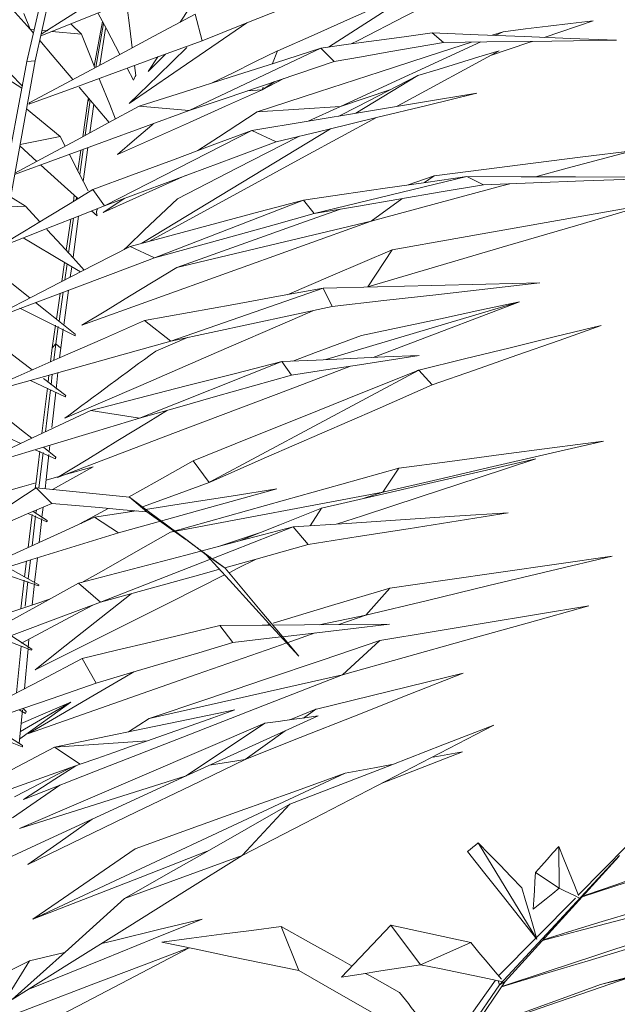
# Model space of a CAD drawing. Header units: millimetres. Extents: x -18075 to 21287, y -2450 to 10088.
# Tile 16 of 47: x -4477 to -4287, y 5200 to 5512. Entities that reach past the tile are written whole.
import ezdxf

# ---------------------------------------------------------------- set-up
doc = ezdxf.new("R2010")
doc.units = ezdxf.units.MM
doc.layers.add('G-IMPT', color=8, linetype='Continuous', lineweight=18)
doc.layers.add('I-FURN', color=30, linetype='Continuous', lineweight=18)

# ---------------------------------------------------------------- blocks, each defined once
blk = doc.blocks.new('Furniture_Interior-Artwork-Decoration_Gotessons_Areca-Palm  - Default-470364-East')
at = {"layer": 'G-IMPT', "flags": 128}
blk.add_lwpolyline([(-4425.83, 5349.01), (-4425.72, 5348.92), (-4425.6, 5348.84), (-4425.48, 5348.75), (-4425.36, 5348.66), (-4425.25, 5348.57), (-4425.13, 5348.48), (-4425.01, 5348.4), (-4424.9, 5348.31), (-4424.78, 5348.22), (-4424.66, 5348.13), (-4424.54, 5348.05), (-4424.43, 5347.96), (-4424.31, 5347.87), (-4424.19, 5347.79), (-4424.08, 5347.7), (-4423.96, 5347.61), (-4423.84, 5347.52), (-4423.72, 5347.44), (-4423.61, 5347.35), (-4423.49, 5347.26), (-4423.37, 5347.17), (-4423.25, 5347.09), (-4423.14, 5347), (-4423.02, 5346.91), (-4422.9, 5346.82), (-4422.78, 5346.74), (-4422.67, 5346.65), (-4422.55, 5346.56), (-4422.43, 5346.48), (-4422.31, 5346.39), (-4422.2, 5346.3), (-4422.08, 5346.21), (-4421.96, 5346.13), (-4421.84, 5346.04), (-4421.72, 5345.95), (-4421.61, 5345.87), (-4421.49, 5345.78), (-4421.37, 5345.69), (-4421.25, 5345.61), (-4421.14, 5345.52), (-4421.02, 5345.43), (-4420.9, 5345.35), (-4420.78, 5345.26), (-4420.66, 5345.17), (-4420.55, 5345.08), (-4420.43, 5345), (-4420.31, 5344.91), (-4420.19, 5344.82), (-4420.07, 5344.74), (-4419.96, 5344.65), (-4419.84, 5344.56), (-4419.72, 5344.48), (-4419.6, 5344.39), (-4419.48, 5344.3), (-4419.36, 5344.22), (-4419.25, 5344.13), (-4419.13, 5344.04), (-4419.01, 5343.96), (-4418.89, 5343.87), (-4418.77, 5343.78), (-4418.65, 5343.7), (-4418.54, 5343.61), (-4418.42, 5343.52), (-4418.3, 5343.44), (-4418.18, 5343.35), (-4418.06, 5343.27), (-4417.94, 5343.18), (-4417.82, 5343.09), (-4417.71, 5343.01), (-4417.59, 5342.92), (-4417.47, 5342.83), (-4417.35, 5342.75), (-4417.23, 5342.66), (-4417.11, 5342.57), (-4416.99, 5342.49), (-4416.88, 5342.4), (-4416.76, 5342.32), (-4416.64, 5342.23), (-4416.52, 5342.14), (-4416.4, 5342.06), (-4416.28, 5341.97), (-4416.16, 5341.88), (-4416.04, 5341.8), (-4415.92, 5341.71), (-4415.81, 5341.63), (-4415.69, 5341.54), (-4415.57, 5341.45), (-4415.45, 5341.37), (-4415.33, 5341.28), (-4415.21, 5341.2), (-4415.09, 5341.11), (-4414.97, 5341.02), (-4414.85, 5340.94), (-4414.73, 5340.85), (-4414.61, 5340.77), (-4414.49, 5340.68), (-4414.38, 5340.59), (-4414.26, 5340.51), (-4414.14, 5340.42), (-4414.02, 5340.34)], dxfattribs=at)
at = {"layer": 'I-FURN'}
for p, q in [((-4474.46, 5499.08), (-4456.56, 5576.26)), ((-4471.85, 5499.33), (-4454.62, 5576.46)), ((-4378.85, 5503.71), (-4348.87, 5522.96)), ((-4473.47, 5509.36), (-4475.4, 5514.35)), ((-4418.9, 5505.73), (-4421.13, 5514.1)), ((-4460.49, 5511.1), (-4457.17, 5507.77)), ((-4453.13, 5497.7), (-4450.54, 5511.84)), ((-4450.19, 5511.18), (-4452.6, 5497.32)), ((-4451.34, 5497.99), (-4449.51, 5509.6)), ((-4310.58, 5506.77), (-4295.06, 5512.04)), ((-4472.39, 5508.08), (-4473.47, 5509.36)), ((-4473.47, 5509.36), (-4472.12, 5509.22)), ((-4470.06, 5507.38), (-4470.04, 5507.29)), ((-4469.69, 5508.99), (-4467.81, 5508.81)), ((-4466.54, 5508.68), (-4457.17, 5507.77)), ((-4342.47, 5505.19), (-4346.08, 5508.2)), ((-4323.53, 5508.58), (-4327.05, 5507.43)), ((-4326.11, 5507.39), (-4323.53, 5508.58)), ((-4423.09, 5483.56), (-4381.35, 5503.37)), ((-4377.09, 5499.12), (-4381.35, 5503.37)), ((-4375.06, 5484.86), (-4330.59, 5505.33)), ((-4474.46, 5499.08), (-4474.12, 5500.61)), ((-4436.01, 5495.93), (-4430.57, 5501.45)), ((-4433, 5500.56), (-4436.01, 5495.93)), ((-4396.6, 5498.48), (-4395.01, 5502.5)), ((-4440.66, 5493.25), (-4442.66, 5497.02)), ((-4440.39, 5497.85), (-4439.99, 5494.7)), ((-4370.22, 5482.73), (-4350.59, 5494.65)), ((-4399.89, 5490.19), (-4393, 5493.73)), ((-4399.89, 5490.19), (-4395.91, 5492.75)), ((-4399.89, 5490.19), (-4399.55, 5491.05)), ((-4399.89, 5490.19), (-4404.54, 5489.83)), ((-4375.06, 5484.86), (-4359.16, 5490.26)), ((-4456.78, 5475.31), (-4455.15, 5486.61)), ((-4454.4, 5486.89), (-4455.97, 5475.75)), ((-4455.15, 5486.61), (-4454.98, 5487.57)), ((-4454.67, 5487.21), (-4455.15, 5486.61)), ((-4454.51, 5476.53), (-4453.28, 5485.58)), ((-4423.09, 5483.56), (-4438.84, 5484.96)), ((-4375.06, 5484.86), (-4401.52, 5483.15)), ((-4385.36, 5480.27), (-4375.06, 5484.86)), ((-4474.59, 5484.14), (-4463.91, 5475.38)), ((-4476.64, 5472.83), (-4463.91, 5475.38)), ((-4463.91, 5475.38), (-4462.34, 5472.32)), ((-4449.87, 5453.42), (-4403.19, 5477.26)), ((-4438.07, 5441.53), (-4378.28, 5477.84)), ((-4395.43, 5473.67), (-4403.19, 5477.26)), ((-4471.3, 5467.45), (-4476.72, 5472.36)), ((-4458.34, 5464.51), (-4457.4, 5471)), ((-4456.59, 5471.3), (-4457.72, 5463.31)), ((-4456.6, 5461.11), (-4455.15, 5471.83)), ((-4383.46, 5450.93), (-4335.05, 5462.68)), ((-4345.38, 5462.94), (-4353.63, 5460.01)), ((-4348.43, 5460.75), (-4345.38, 5462.94)), ((-4329.82, 5460.1), (-4335.05, 5462.68)), ((-4459.74, 5454.79), (-4459.46, 5456.73)), ((-4449.87, 5453.42), (-4453.55, 5458.56)), ((-4480.2, 5453.11), (-4474.93, 5453.34)), ((-4479.63, 5456.28), (-4474.93, 5453.34)), ((-4474.93, 5453.34), (-4470.34, 5448.35)), ((-4458.74, 5456.08), (-4458.85, 5455.34)), ((-4443.47, 5455.8), (-4450.33, 5451.33)), ((-4433.98, 5436.91), (-4386.85, 5455.23)), ((-4383.46, 5450.93), (-4386.85, 5455.23)), ((-4365.41, 5448.59), (-4355.64, 5455.59)), ((-4459.85, 5437.12), (-4458.08, 5450.16)), ((-4452.23, 5450.18), (-4454, 5451.78)), ((-4461.98, 5439.25), (-4460.55, 5449.18)), ((-4459.66, 5449.53), (-4461.23, 5438.43)), ((-4365.41, 5448.59), (-4426.99, 5433.9)), ((-4433.98, 5436.91), (-4441.78, 5440.53)), ((-4366.39, 5427.74), (-4358.75, 5439.44)), ((-4463.4, 5429.41), (-4462.53, 5435.46)), ((-4461.72, 5434.98), (-4462.43, 5429.91)), ((-4460.7, 5430.8), (-4460.25, 5434.12)), ((-4465.12, 5417.5), (-4463.94, 5425.66)), ((-4462.98, 5426.02), (-4464.28, 5416.84)), ((-4462.76, 5415.62), (-4461.26, 5426.67)), ((-4428.85, 5410.56), (-4380.56, 5427.29)), ((-4377.77, 5421.47), (-4380.56, 5427.29)), ((-4318.39, 5422.96), (-4379.71, 5404.69)), ((-4428.85, 5410.56), (-4437.16, 5417.03)), ((-4466.42, 5408.44), (-4465.4, 5415.55)), ((-4464.51, 5415.15), (-4465.29, 5409.68)), ((-4463.75, 5408.33), (-4462.92, 5414.44)), ((-4465.29, 5409.68), (-4466.42, 5408.44)), ((-4465.29, 5409.68), (-4465.9, 5404.45)), ((-4463.75, 5408.33), (-4465.29, 5409.68)), ((-4423.61, 5411.67), (-4433.65, 5407.38)), ((-4466.96, 5403.98), (-4466.42, 5408.44)), ((-4464.1, 5405.19), (-4463.75, 5408.33)), ((-4438.74, 5386.17), (-4393.68, 5404.08)), ((-4390.62, 5399.71), (-4393.68, 5404.08)), ((-4465.19, 5395.34), (-4464.61, 5400.54)), ((-4416.63, 5365.8), (-4350.25, 5401.35)), ((-4345.99, 5396.67), (-4350.25, 5401.35)), ((-4462.3, 5392.92), (-4473.35, 5398.1)), ((-4469.22, 5398.71), (-4462.14, 5393.32)), ((-4467.75, 5397.48), (-4467.48, 5399.74)), ((-4466.42, 5400.04), (-4466.81, 5396.69)), ((-4469.71, 5381.3), (-4467.98, 5395.58)), ((-4466.99, 5395.12), (-4468.55, 5381.84)), ((-4466.54, 5383.19), (-4465.3, 5394.33)), ((-4438.74, 5386.17), (-4454.25, 5388.57)), ((-4465.41, 5373.21), (-4471.87, 5376.1)), ((-4469.23, 5376.9), (-4465.29, 5373.8)), ((-4467.4, 5375.46), (-4467.17, 5377.53)), ((-4469.33, 5375.26), (-4470.65, 5363.96)), ((-4416.68, 5365.78), (-4421.8, 5372.59)), ((-4466.35, 5363.53), (-4453.48, 5370.72)), ((-4453.48, 5370.72), (-4462.67, 5368.12)), ((-4361.69, 5362.69), (-4356.62, 5370.29)), ((-4464.39, 5367.64), (-4468.4, 5366.51)), ((-4466.56, 5359.11), (-4471.57, 5364.05)), ((-4436.46, 5356.47), (-4441.97, 5361.11)), ((-4361.69, 5362.69), (-4428.95, 5349.95)), ((-4367.57, 5360.75), (-4361.69, 5362.69)), ((-4472.44, 5356.59), (-4468.02, 5353.65)), ((-4471.47, 5357.01), (-4471.58, 5356.02)), ((-4469.7, 5354.77), (-4469.35, 5357.92)), ((-4439.84, 5356.77), (-4453, 5354.72)), ((-4442.11, 5356.42), (-4440.91, 5356.86)), ((-4384.65, 5352.03), (-4381.13, 5357.63)), ((-4474.08, 5345.13), (-4472.81, 5355.6)), ((-4468.13, 5353.3), (-4474.04, 5355.91)), ((-4471.69, 5355.14), (-4472.79, 5345.71)), ((-4470.59, 5346.71), (-4469.75, 5354.35)), ((-4445.43, 5349.84), (-4453, 5354.72)), ((-4415.83, 5341.59), (-4390.05, 5351.67)), ((-4385.32, 5346.05), (-4390.05, 5351.67)), ((-4413.7, 5345.46), (-4400.72, 5349.77)), ((-4473.32, 5341.2), (-4474.03, 5335.2)), ((-4472, 5334.06), (-4471.13, 5341.88)), ((-4451.14, 5327.78), (-4416.3, 5341.4)), ((-4411.62, 5338.61), (-4417.63, 5342.86)), ((-4480.68, 5338.92), (-4470.69, 5333.33)), ((-4475.2, 5335.86), (-4474.61, 5340.8)), ((-4414.02, 5340.34), (-4411.62, 5338.61)), ((-4470.77, 5332.97), (-4484.51, 5337.73)), ((-4476.43, 5325.71), (-4475.33, 5334.81)), ((-4474.12, 5334.42), (-4475.04, 5326.52)), ((-4472.79, 5326.93), (-4472.03, 5333.76)), ((-4451.14, 5327.78), (-4458.09, 5333.82)), ((-4367.04, 5323.73), (-4359.5, 5332.31)), ((-4367.04, 5323.73), (-4381.8, 5320.67)), ((-4375.61, 5320.72), (-4367.04, 5323.73)), ((-4409.16, 5315.02), (-4413.33, 5320.39)), ((-4397.56, 5320.8), (-4398.47, 5320.52)), ((-4473, 5312.57), (-4482.35, 5316.17)), ((-4479.5, 5317.23), (-4472.88, 5312.97)), ((-4474.08, 5313.33), (-4473.83, 5316.11)), ((-4391.94, 5314.99), (-4383.13, 5318.08)), ((-4476.29, 5313.84), (-4477.73, 5299.1)), ((-4475.27, 5300.39), (-4474.11, 5313)), ((-4374.43, 5304.85), (-4362.65, 5315.66)), ((-4452.52, 5302.2), (-4456.94, 5309.97)), ((-4374.43, 5304.85), (-4435.73, 5290.93)), ((-4476.74, 5284.5), (-4460.59, 5296.14)), ((-4460.59, 5296.14), (-4476.52, 5286.87)), ((-4474.87, 5292.57), (-4476.95, 5293.7)), ((-4476.88, 5283), (-4475.89, 5293.74)), ((-4475.62, 5294.16), (-4474.69, 5293.23)), ((-4382.9, 5293.87), (-4391.14, 5290.53)), ((-4386.78, 5291.12), (-4382.9, 5293.87)), ((-4435.73, 5290.93), (-4442.28, 5286.72)), ((-4424.04, 5272.8), (-4399.1, 5289.45)), ((-4405.32, 5278.01), (-4392.59, 5287.01)), ((-4436.28, 5283.89), (-4465.71, 5281.89)), ((-4465.71, 5281.89), (-4457.6, 5276.48)), ((-4336.46, 5280.37), (-4362.21, 5270.34)), ((-4345.74, 5278.7), (-4336.46, 5280.37)), ((-4405.32, 5278.01), (-4416.55, 5276.18)), ((-4424.04, 5272.8), (-4476.84, 5256.09)), ((-4373.59, 5273.67), (-4472.61, 5227.34)), ((-4406.29, 5247.51), (-4391.09, 5263.84)), ((-4312.86, 5221.09), (-4331.43, 5251.53)), ((-4284.13, 5250.78), (-4299.67, 5235.04)), ((-4406.29, 5247.51), (-4443.5, 5233.89)), ((-4324.68, 5206.55), (-4286.7, 5247.59)), ((-4305.74, 5237.16), (-4305.92, 5250.43)), ((-4322.88, 5207.64), (-4286.9, 5247.21)), ((-4305.74, 5237.16), (-4313.27, 5242.21)), ((-4300.62, 5234.07), (-4324.98, 5209.38)), ((-4298.02, 5234.67), (-4298.47, 5234.51)), ((-4388.28, 5211.1), (-4393.85, 5225.05)), ((-4362.99, 5221.4), (-4359.12, 5225.47)), ((-4349.76, 5212.95), (-4359.12, 5225.47)), ((-4349.76, 5212.95), (-4333.79, 5219.94)), ((-4462.5, 5216.83), (-4473.63, 5214.13)), ((-4480.91, 5202.3), (-4473.63, 5214.13)), ((-4363.68, 5147.92), (-4322.88, 5207.64)), ((-4326.01, 5208.08), (-4341.59, 5185.98)), ((-4324.68, 5206.55), (-4325.07, 5207.88)), ((-4324.68, 5206.55), (-4322.88, 5207.64)), ((-4281.61, 5209.63), (-4292.66, 5206.71)), ((-4366.07, 5146.56), (-4324.68, 5206.55))]:
    blk.add_line(p, q, dxfattribs=at)
at = {"layer": 'I-FURN', "flags": 128}
for points in [[(-4476.05, 5490.67), (-4490.28, 5499.76), (-4506.43, 5510.06), (-4522.57, 5520.36), (-4538.72, 5530.66)], [(-4473.47, 5509.36), (-4478.13, 5514.66), (-4482.79, 5519.96), (-4487.45, 5525.26), (-4492.11, 5530.56)], [(-4435.88, 5529.19), (-4444.45, 5523.81), (-4453.01, 5518.43), (-4461.57, 5513.05), (-4469.96, 5507.77)], [(-4470.04, 5507.29), (-4457.61, 5512.25), (-4445.17, 5517.21), (-4432.74, 5522.17), (-4420.31, 5527.13)], [(-4418.9, 5505.73), (-4405.82, 5510.95), (-4392.75, 5516.17), (-4379.68, 5521.39), (-4366.6, 5526.61)], [(-4418.7, 5522.6), (-4423.03, 5515.93), (-4425.85, 5511.58)], [(-4348.87, 5522.96), (-4360.4, 5517.85), (-4371.92, 5512.74), (-4383.45, 5507.63), (-4394.97, 5502.52)], [(-4371.67, 5504.69), (-4369.52, 5505.8), (-4354.33, 5513.6), (-4339.15, 5521.4)], [(-4442.94, 5518.1), (-4442.82, 5517.13), (-4441.88, 5509.65), (-4441.1, 5503.45)], [(-4496.53, 5512.86), (-4490.93, 5507.01), (-4485.33, 5501.16), (-4479.74, 5495.31), (-4475.88, 5491.27)], [(-4421.13, 5514.1), (-4434.24, 5507.11), (-4447.35, 5500.12), (-4460.45, 5493.13), (-4473.56, 5486.14)], [(-4444.98, 5501.38), (-4449.17, 5509.26), (-4451.96, 5514.5)], [(-4442.01, 5485.87), (-4427.94, 5495.5), (-4413.87, 5505.14), (-4404.81, 5511.35)], [(-4295.06, 5512.04), (-4302.18, 5511.17), (-4309.3, 5510.31), (-4316.42, 5509.44), (-4323.53, 5508.58)], [(-4457.17, 5507.77), (-4454.19, 5500.35), (-4452.91, 5497.15)], [(-4346.08, 5508.2), (-4354.9, 5506.99), (-4363.71, 5505.78), (-4372.53, 5504.57), (-4381.35, 5503.37)], [(-4287.58, 5505.84), (-4302.2, 5506.43), (-4316.83, 5507.02), (-4331.45, 5507.61), (-4346.08, 5508.2)], [(-4473.85, 5485.59), (-4460.11, 5490.62), (-4446.37, 5495.66), (-4432.63, 5500.69), (-4418.9, 5505.73)], [(-4459.93, 5493.41), (-4466.48, 5501.12), (-4470.41, 5505.75)], [(-4423.77, 5503.6), (-4432.89, 5494.73), (-4442.01, 5485.87)], [(-4381.35, 5503.37), (-4395.72, 5498.76), (-4410.09, 5494.16), (-4424.47, 5489.56), (-4438.84, 5484.96)], [(-4333.6, 5505.29), (-4343.03, 5502.22), (-4362.53, 5495.86), (-4382.02, 5489.5), (-4401.52, 5483.15)], [(-4377.09, 5499.12), (-4368.43, 5500.63), (-4359.78, 5502.15), (-4351.12, 5503.67), (-4342.47, 5505.19)], [(-4342.47, 5505.19), (-4328.74, 5505.35), (-4315.02, 5505.51), (-4301.3, 5505.68), (-4287.58, 5505.84)], [(-4327.91, 5500.88), (-4315.06, 5505.24), (-4314.24, 5505.52)], [(-4395.01, 5502.5), (-4402.19, 5498.99), (-4409.36, 5495.47), (-4415.71, 5492.36)], [(-4357.31, 5484.87), (-4355.57, 5485.82), (-4324.84, 5502.55)], [(-4324.84, 5502.55), (-4331.27, 5500.57), (-4337.71, 5498.6), (-4344.15, 5496.63), (-4350.59, 5494.65)], [(-4489.99, 5416.8), (-4482.22, 5457.94), (-4474.46, 5499.08)], [(-4486.71, 5417.08), (-4479.28, 5458.2), (-4471.85, 5499.33)], [(-4471.85, 5499.33), (-4473.15, 5499.2), (-4474.46, 5499.08)], [(-4423.09, 5483.56), (-4411.59, 5487.45), (-4400.09, 5491.34), (-4388.59, 5495.23), (-4377.09, 5499.12)], [(-4439.99, 5494.7), (-4440.16, 5494.34), (-4440.33, 5493.97), (-4440.49, 5493.61), (-4440.66, 5493.25)], [(-4350.59, 5494.65), (-4369.63, 5484.9), (-4375.6, 5481.84)], [(-4448.39, 5479.82), (-4452.49, 5484.64), (-4457.93, 5491.05)], [(-4451.55, 5493.76), (-4451.21, 5492.92), (-4448.23, 5485.5), (-4446.39, 5480.9)], [(-4445.75, 5469.63), (-4434.35, 5474.74), (-4422.95, 5479.85), (-4411.55, 5484.97), (-4400.15, 5490.08)], [(-4331.87, 5489.1), (-4349.7, 5486.14), (-4367.53, 5483.18), (-4385.36, 5480.22), (-4403.19, 5477.26)], [(-4400.15, 5490.08), (-4400.08, 5490.11), (-4400.02, 5490.14), (-4399.95, 5490.17), (-4399.89, 5490.19)], [(-4395.43, 5473.67), (-4379.54, 5477.53), (-4363.65, 5481.38), (-4347.76, 5485.24), (-4331.87, 5489.1)], [(-4438.84, 5484.96), (-4448.7, 5479.65), (-4458.56, 5474.35), (-4468.42, 5469.05), (-4478.28, 5463.75)], [(-4473.56, 5486.14), (-4473.63, 5486.01), (-4473.7, 5485.87), (-4473.78, 5485.73), (-4473.85, 5485.59)], [(-4478.35, 5463.33), (-4464.58, 5468.37), (-4450.75, 5473.44), (-4436.92, 5478.5), (-4423.09, 5483.56)], [(-4435.87, 5442.12), (-4417.03, 5452.37), (-4386.3, 5469.1), (-4363.65, 5481.42)], [(-4401.52, 5483.15), (-4413.72, 5475.19), (-4420.3, 5470.9)], [(-4434.29, 5479.46), (-4434.91, 5478.92), (-4440.33, 5474.28), (-4445.75, 5469.63)], [(-4403.19, 5477.26), (-4415.78, 5472.58), (-4428.37, 5467.91), (-4440.96, 5463.23), (-4453.55, 5458.56)], [(-4388.03, 5475.47), (-4388.67, 5475.14), (-4407.71, 5465.39), (-4426.75, 5455.63)], [(-4449.87, 5453.42), (-4436.26, 5458.48), (-4422.65, 5463.54), (-4409.04, 5468.61), (-4395.43, 5473.67)], [(-4460.96, 5469.62), (-4458.01, 5463.86), (-4455.06, 5458.11)], [(-4282.6, 5470.86), (-4298.29, 5468.88), (-4313.99, 5466.9), (-4329.68, 5464.92), (-4345.38, 5462.94)], [(-4313.29, 5462.61), (-4303.3, 5465.29), (-4282.6, 5470.86)], [(-4458.45, 5455.81), (-4464.68, 5461.45), (-4470.15, 5466.41)], [(-4450.33, 5451.33), (-4431.51, 5459.71), (-4424.18, 5462.97)], [(-4335.05, 5462.68), (-4348, 5460.82), (-4360.95, 5458.95), (-4373.9, 5457.09), (-4386.85, 5455.23)], [(-4266.18, 5462.46), (-4283.4, 5462.51), (-4300.62, 5462.57), (-4317.83, 5462.62), (-4335.05, 5462.68)], [(-4383.46, 5450.93), (-4370.05, 5453.22), (-4356.64, 5455.52), (-4343.23, 5457.81), (-4329.82, 5460.1)], [(-4365.41, 5448.59), (-4344.7, 5454.16), (-4324, 5459.73), (-4321.46, 5460.41)], [(-4329.82, 5460.1), (-4313.91, 5460.69), (-4298, 5461.28), (-4282.09, 5461.87), (-4266.18, 5462.46)], [(-4453.55, 5458.56), (-4460.76, 5454.18), (-4467.96, 5449.8), (-4475.17, 5445.41), (-4482.38, 5441.03)], [(-4482.48, 5440.47), (-4474.46, 5443.66), (-4466.26, 5446.91), (-4458.07, 5450.16), (-4449.87, 5453.42)], [(-4426.75, 5455.63), (-4432.01, 5450.64), (-4437.26, 5445.64), (-4442.51, 5440.64), (-4443.62, 5439.59)], [(-4386.85, 5455.23), (-4400.58, 5451.56), (-4414.31, 5447.88), (-4428.04, 5444.21), (-4441.78, 5440.53)], [(-4366.39, 5427.74), (-4344.22, 5434.27), (-4322.05, 5440.79), (-4299.87, 5447.31), (-4277.7, 5453.84)], [(-4277.7, 5453.84), (-4297.96, 5450.24), (-4318.22, 5446.64), (-4338.49, 5443.04), (-4358.75, 5439.44)], [(-4452.4, 5451.49), (-4452.36, 5451.16), (-4452.31, 5450.83), (-4452.27, 5450.5), (-4452.23, 5450.18)], [(-4452.11, 5452.35), (-4452.17, 5452.22), (-4452.22, 5452.1), (-4452.28, 5451.97), (-4452.34, 5451.85)], [(-4433.98, 5436.91), (-4421.35, 5440.42), (-4408.72, 5443.92), (-4396.09, 5447.43), (-4383.46, 5450.93)], [(-4375.12, 5452.36), (-4386.18, 5448.42), (-4406.59, 5441.16), (-4426.99, 5433.9)], [(-4457, 5415.6), (-4434.1, 5423.85), (-4411.2, 5432.09), (-4388.3, 5440.34), (-4365.41, 5448.59)], [(-4468.13, 5445.94), (-4464.84, 5442.37), (-4459.8, 5436.88), (-4456.3, 5433.06)], [(-4457.47, 5432.46), (-4464.18, 5436.44), (-4473.28, 5441.84), (-4475.67, 5443.25)], [(-4441.78, 5440.53), (-4452.98, 5434.77), (-4464.19, 5429), (-4475.4, 5423.24), (-4486.61, 5417.47)], [(-4358.75, 5439.44), (-4377.47, 5431.42), (-4391.95, 5425.23)], [(-4486.71, 5417.11), (-4473.56, 5422.05), (-4460.37, 5427), (-4447.17, 5431.96), (-4433.98, 5436.91)], [(-4483.92, 5432.51), (-4477.14, 5427.1), (-4473.52, 5424.21)], [(-4426.99, 5433.9), (-4434.49, 5429.32), (-4441.99, 5424.75), (-4449.5, 5420.17), (-4457, 5415.6)], [(-4311.89, 5429.02), (-4329.06, 5428.59), (-4346.22, 5428.16), (-4363.39, 5427.72), (-4380.56, 5427.29)], [(-4377.77, 5421.47), (-4361.3, 5423.36), (-4344.83, 5425.25), (-4328.36, 5427.13), (-4311.89, 5429.02)], [(-4380.56, 5427.29), (-4394.71, 5424.73), (-4408.86, 5422.16), (-4423.01, 5419.6), (-4437.16, 5417.03)], [(-4471.69, 5422.75), (-4468.14, 5419.92), (-4459.14, 5412.74)], [(-4318.39, 5422.96), (-4330.91, 5420.3), (-4343.43, 5417.64), (-4355.94, 5414.99), (-4368.46, 5412.33)], [(-4364.74, 5405.35), (-4354.98, 5409.06), (-4318.39, 5422.96)], [(-4459.2, 5412.21), (-4470.1, 5417.66), (-4476.68, 5420.96)], [(-4462.41, 5386.1), (-4438.4, 5396.51), (-4414.4, 5406.92), (-4390.4, 5417.33), (-4383.85, 5420.17)], [(-4428.85, 5410.56), (-4416.08, 5413.28), (-4403.31, 5416.01), (-4390.54, 5418.74), (-4377.77, 5421.47)], [(-4437.16, 5417.03), (-4450.53, 5411.18), (-4463.9, 5405.32), (-4477.27, 5399.47), (-4490.11, 5393.84)], [(-4459.14, 5412.74), (-4459.16, 5412.61), (-4459.17, 5412.48), (-4459.19, 5412.35), (-4459.2, 5412.21)], [(-4292.46, 5415.48), (-4306.91, 5411.95), (-4321.36, 5408.41), (-4335.8, 5404.88), (-4350.25, 5401.35)], [(-4345.99, 5396.67), (-4332.61, 5401.37), (-4319.22, 5406.07), (-4305.84, 5410.78), (-4292.46, 5415.48)], [(-4490.18, 5393.38), (-4475.29, 5397.55), (-4459.81, 5401.89), (-4444.33, 5406.22), (-4428.85, 5410.56)], [(-4487.37, 5412.52), (-4483.37, 5409.47), (-4476.29, 5404.09), (-4472.8, 5401.43)], [(-4368.46, 5412.33), (-4382.97, 5406.93), (-4390.24, 5404.23)], [(-4393.68, 5404.08), (-4408.82, 5400.2), (-4423.96, 5396.32), (-4439.11, 5392.45), (-4454.25, 5388.57)], [(-4350.19, 5405.98), (-4361.06, 5405.51), (-4371.93, 5405.03), (-4382.8, 5404.55), (-4393.68, 5404.08)], [(-4390.62, 5399.71), (-4380.51, 5401.28), (-4370.4, 5402.85), (-4360.29, 5404.41), (-4350.19, 5405.98)], [(-4464.76, 5367.33), (-4428.17, 5381.24), (-4391.57, 5395.15), (-4371.95, 5402.61)], [(-4350.77, 5401.14), (-4368.51, 5394.01), (-4386.24, 5386.88), (-4403.98, 5379.76), (-4421.72, 5372.63)], [(-4350.25, 5401.35), (-4350.38, 5401.29), (-4350.51, 5401.24), (-4350.64, 5401.19), (-4350.77, 5401.14)], [(-4438.74, 5386.17), (-4426.71, 5389.55), (-4414.68, 5392.94), (-4402.65, 5396.32), (-4390.62, 5399.71)], [(-4416, 5366.08), (-4398.5, 5373.72), (-4380.99, 5381.37), (-4363.49, 5389.02), (-4345.99, 5396.67)], [(-4487, 5390.94), (-4481.57, 5386.65), (-4476.15, 5382.37), (-4472.89, 5379.8)], [(-4462.14, 5393.32), (-4462.18, 5393.22), (-4462.22, 5393.12), (-4462.26, 5393.02), (-4462.3, 5392.92)], [(-4454.25, 5388.57), (-4464.34, 5383.82), (-4474.43, 5379.07), (-4484.53, 5374.32), (-4493.6, 5370.05)], [(-4429.93, 5388.65), (-4436.07, 5384.89), (-4445.63, 5379.04), (-4455.2, 5373.18), (-4464.76, 5367.33)], [(-4493.68, 5369.47), (-4480.76, 5373.4), (-4466.75, 5377.66), (-4452.75, 5381.91), (-4438.74, 5386.17)], [(-4476.42, 5378.14), (-4480.12, 5379.79), (-4487.48, 5383.08), (-4491.43, 5384.84)], [(-4361.69, 5362.69), (-4344.21, 5366.73), (-4326.73, 5370.76), (-4309.25, 5374.79), (-4291.77, 5378.82)], [(-4291.77, 5378.82), (-4307.99, 5376.69), (-4324.2, 5374.56), (-4340.41, 5372.42), (-4356.62, 5370.29)], [(-4471.81, 5363.89), (-4471.46, 5366.79), (-4470.39, 5375.64)], [(-4468.7, 5363.77), (-4468.38, 5366.67), (-4467.5, 5374.6)], [(-4465.29, 5373.8), (-4465.32, 5373.65), (-4465.35, 5373.51), (-4465.38, 5373.36), (-4465.41, 5373.21)], [(-4421.8, 5372.59), (-4433.23, 5366.21), (-4442.31, 5361.14)], [(-4313.19, 5373.24), (-4330.18, 5369.34), (-4347.16, 5365.43), (-4364.15, 5361.53), (-4381.13, 5357.63)], [(-4375.99, 5352.6), (-4368.14, 5355.18), (-4349.82, 5361.2), (-4331.51, 5367.22), (-4313.19, 5373.24)], [(-4356.62, 5370.29), (-4374.71, 5365.2), (-4392.79, 5360.12), (-4410.87, 5355.03), (-4428.95, 5349.95)], [(-4416.63, 5365.8), (-4416.48, 5365.87), (-4416.32, 5365.94), (-4416.16, 5366.01), (-4416, 5366.08)], [(-4471.57, 5364.05), (-4478.25, 5359.58), (-4484.93, 5355.1), (-4491.62, 5350.62), (-4496.97, 5347.04)], [(-4471.61, 5365.6), (-4475.3, 5364.56), (-4481.69, 5362.75)], [(-4441.97, 5361.11), (-4449.37, 5361.84), (-4456.77, 5362.58), (-4464.17, 5363.32), (-4471.57, 5364.05)], [(-4445.43, 5349.84), (-4432.9, 5353.31), (-4420.36, 5356.77), (-4407.83, 5360.23), (-4395.3, 5363.7)], [(-4437.83, 5358), (-4429.39, 5361.1), (-4416.68, 5365.78)], [(-4395.3, 5363.7), (-4409.72, 5361.45), (-4424.15, 5359.21), (-4436.9, 5357.23)], [(-4417.63, 5342.86), (-4423.72, 5347.43), (-4429.8, 5351.99), (-4435.89, 5356.55), (-4441.97, 5361.11)], [(-4497.11, 5346.05), (-4490.55, 5348.85), (-4482.56, 5352.27), (-4474.56, 5355.69), (-4466.56, 5359.11)], [(-4466.56, 5359.11), (-4459.04, 5358.45), (-4451.51, 5357.79), (-4443.99, 5357.13), (-4436.46, 5356.47)], [(-4448.75, 5357.55), (-4456.1, 5353.45), (-4457.4, 5352.72)], [(-4381.13, 5357.63), (-4394.34, 5352.33), (-4407.06, 5347.22)], [(-4453, 5354.72), (-4464.8, 5349.35), (-4476.6, 5343.98), (-4488.41, 5338.6), (-4498.91, 5333.82)], [(-4468.02, 5353.65), (-4468.05, 5353.56), (-4468.08, 5353.47), (-4468.11, 5353.38), (-4468.13, 5353.3)], [(-4436.46, 5356.47), (-4430.25, 5352.01), (-4424.04, 5347.54)], [(-4322, 5356.17), (-4339.01, 5355.04), (-4356.02, 5353.92), (-4373.04, 5352.79), (-4390.05, 5351.67)], [(-4385.32, 5346.05), (-4369.49, 5348.58), (-4353.66, 5351.11), (-4337.83, 5353.64), (-4322, 5356.17)], [(-4390.05, 5351.67), (-4407.06, 5347.21), (-4424.07, 5342.74), (-4441.08, 5338.28), (-4458.09, 5333.82)], [(-4498.99, 5333.24), (-4486.69, 5337.06), (-4472.94, 5341.32), (-4459.18, 5345.58), (-4445.43, 5349.84)], [(-4428.95, 5349.95), (-4439.16, 5344.18), (-4449.36, 5338.42), (-4457, 5334.1)], [(-4411.76, 5338.71), (-4401.77, 5341.48), (-4385.32, 5346.05)], [(-4388.33, 5310.66), (-4395.66, 5318.71), (-4402.98, 5326.76), (-4410.31, 5334.81), (-4417.63, 5342.86)], [(-4410.4, 5337.15), (-4407.8, 5338.45), (-4401.77, 5341.48)], [(-4367.04, 5323.73), (-4347.54, 5328.39), (-4328.04, 5333.06), (-4308.54, 5337.72), (-4289.04, 5342.39)], [(-4289.04, 5342.39), (-4306.66, 5339.87), (-4324.27, 5337.35), (-4341.88, 5334.83), (-4359.5, 5332.31)], [(-4451.14, 5327.78), (-4434.68, 5332.35), (-4418.23, 5336.91), (-4413.43, 5338.25)], [(-4411.62, 5338.61), (-4405.8, 5331.62), (-4399.97, 5324.63), (-4394.15, 5317.65), (-4388.33, 5310.66)], [(-4471.87, 5306.33), (-4450.51, 5317.03), (-4429.16, 5327.74), (-4411.8, 5336.45)], [(-4458.09, 5333.82), (-4469.56, 5327.51), (-4481.02, 5321.21), (-4492.49, 5314.9), (-4501.83, 5309.77)], [(-4470.69, 5333.33), (-4470.71, 5333.24), (-4470.73, 5333.15), (-4470.75, 5333.06), (-4470.77, 5332.97)], [(-4359.5, 5332.31), (-4377.95, 5326.73), (-4396.39, 5321.15)], [(-4467.27, 5328.77), (-4471.36, 5327.4), (-4488.17, 5321.8)], [(-4441.45, 5330.47), (-4443.45, 5328.89), (-4452.92, 5321.37), (-4462.39, 5313.85), (-4471.87, 5306.33)], [(-4501.94, 5308.89), (-4490.95, 5312.97), (-4477.68, 5317.91), (-4464.41, 5322.85), (-4451.14, 5327.78)], [(-4476.21, 5314.84), (-4459.17, 5323.9), (-4453.57, 5326.88)], [(-4374.43, 5304.85), (-4354.91, 5310.3), (-4335.4, 5315.76), (-4315.89, 5321.21), (-4296.38, 5326.67)], [(-4296.38, 5326.67), (-4312.95, 5323.91), (-4329.52, 5321.16), (-4346.08, 5318.41), (-4362.65, 5315.66)], [(-4413.33, 5320.39), (-4424.23, 5317.79), (-4435.14, 5315.18), (-4446.04, 5312.58), (-4456.94, 5309.97)], [(-4397.32, 5320.53), (-4399.89, 5320.51), (-4413.33, 5320.39)], [(-4359.56, 5320.86), (-4373, 5320.75), (-4386.45, 5320.63), (-4396.56, 5320.54)], [(-4393.5, 5316.86), (-4384.36, 5317.94), (-4371.96, 5319.4), (-4359.56, 5320.86)], [(-4409.16, 5315.02), (-4396.76, 5316.48), (-4393.93, 5316.81)], [(-4473.93, 5286.23), (-4447.21, 5295.6), (-4420.49, 5304.98), (-4393.76, 5314.35), (-4392.19, 5314.9)], [(-4472.88, 5312.97), (-4472.91, 5312.87), (-4472.94, 5312.77), (-4472.97, 5312.67), (-4473, 5312.57)], [(-4452.52, 5302.2), (-4441.68, 5305.4), (-4430.84, 5308.61), (-4420, 5311.81), (-4409.16, 5315.02)], [(-4362.65, 5315.66), (-4380.92, 5309.48), (-4399.19, 5303.3), (-4417.46, 5297.11), (-4435.73, 5290.93)], [(-4456.94, 5309.97), (-4469.78, 5303.26), (-4482.61, 5296.55), (-4495.45, 5289.84), (-4504.76, 5284.97)], [(-4475.58, 5265.31), (-4450.29, 5275.2), (-4425, 5285.08), (-4399.72, 5294.97), (-4374.43, 5304.85)], [(-4440.59, 5305.73), (-4443.45, 5304.05), (-4453.61, 5298.11), (-4463.77, 5292.17), (-4473.93, 5286.23)], [(-4405.08, 5278.1), (-4387.85, 5284.91), (-4370.63, 5291.71), (-4353.41, 5298.52), (-4336.19, 5305.32)], [(-4336.19, 5305.32), (-4347.82, 5302.47), (-4359.46, 5299.61), (-4371.1, 5296.76), (-4382.74, 5293.91)], [(-4504.88, 5283.98), (-4494.31, 5287.66), (-4480.38, 5292.5), (-4466.45, 5297.35), (-4452.52, 5302.2)], [(-4460.59, 5296.14), (-4470.18, 5292), (-4476.29, 5289.37)], [(-4474.69, 5293.23), (-4474.73, 5293.07), (-4474.78, 5292.9), (-4474.83, 5292.74), (-4474.87, 5292.57)], [(-4408.58, 5293.67), (-4422.86, 5290.73), (-4437.15, 5287.78), (-4451.43, 5284.84), (-4465.71, 5281.89)], [(-4436.28, 5283.89), (-4429.35, 5286.33), (-4422.43, 5288.78), (-4415.5, 5291.22), (-4408.58, 5293.67)], [(-4424.04, 5272.8), (-4413.56, 5277.54), (-4403.08, 5282.28), (-4392.59, 5287.02), (-4382.11, 5291.76)], [(-4382.11, 5291.76), (-4386.36, 5291.18), (-4390.6, 5290.6), (-4394.85, 5290.03), (-4399.1, 5289.45)], [(-4382.74, 5293.91), (-4382.78, 5293.9), (-4382.82, 5293.89), (-4382.86, 5293.88), (-4382.9, 5293.87)], [(-4475.91, 5281.94), (-4487.64, 5286.63), (-4492.11, 5288.42)], [(-4487.78, 5289.93), (-4484.69, 5287.96), (-4475.85, 5282.36)], [(-4399.1, 5289.45), (-4418.53, 5281.11), (-4437.97, 5272.77), (-4457.4, 5264.43), (-4476.84, 5256.09)], [(-4406.29, 5247.51), (-4386.35, 5257.84), (-4366.41, 5268.17), (-4346.47, 5278.5), (-4326.53, 5288.82)], [(-4326.53, 5288.82), (-4342.67, 5282.58), (-4358.81, 5276.33), (-4374.95, 5270.09), (-4391.09, 5263.84)], [(-4465.71, 5281.89), (-4477.33, 5275.74), (-4488.96, 5269.58), (-4500.58, 5263.42), (-4507.76, 5259.61)], [(-4475.85, 5282.36), (-4475.87, 5282.25), (-4475.88, 5282.15), (-4475.9, 5282.04), (-4475.91, 5281.94)], [(-4457.6, 5276.48), (-4452.27, 5278.34), (-4446.94, 5280.19), (-4441.61, 5282.04), (-4436.28, 5283.89)], [(-4507.89, 5258.51), (-4498.46, 5261.88), (-4484.84, 5266.75), (-4471.22, 5271.62), (-4457.6, 5276.48)], [(-4458.97, 5276), (-4465.62, 5271.72), (-4475.58, 5265.31)], [(-4474.14, 5244.7), (-4456.93, 5253.02), (-4439.73, 5261.35), (-4422.52, 5269.68), (-4405.32, 5278.01)], [(-4405.32, 5278.01), (-4405.26, 5278.03), (-4405.2, 5278.05), (-4405.14, 5278.08), (-4405.08, 5278.1)], [(-4373.59, 5273.67), (-4364.31, 5275.34), (-4358.81, 5276.34)], [(-4483.53, 5245.3), (-4468.66, 5252.17), (-4453.78, 5259.05), (-4438.91, 5265.92), (-4424.04, 5272.8)], [(-4460.62, 5275.33), (-4464.2, 5273.49), (-4474.9, 5267.99), (-4478.43, 5266.17)], [(-4440.16, 5249.63), (-4423.52, 5255.64), (-4406.88, 5261.66), (-4390.23, 5267.66), (-4373.59, 5273.67)], [(-4479.04, 5259.46), (-4474.61, 5262.52), (-4464.04, 5269.83)], [(-4391.09, 5263.84), (-4404.19, 5256.36), (-4417.29, 5248.87), (-4430.39, 5241.38), (-4443.5, 5233.89)], [(-4453.78, 5259.04), (-4463.93, 5251.89), (-4474.14, 5244.7)], [(-4334.88, 5248.82), (-4334.02, 5249.5), (-4333.16, 5250.18), (-4332.29, 5250.85), (-4331.43, 5251.53)], [(-4331.43, 5251.53), (-4327.98, 5247.99), (-4324.53, 5244.45), (-4321.08, 5240.9), (-4317.63, 5237.36)], [(-4479.13, 5201.91), (-4460.92, 5213.31), (-4442.71, 5224.71), (-4424.5, 5236.11), (-4406.29, 5247.51)], [(-4472.61, 5227.34), (-4464.5, 5232.91), (-4456.39, 5238.49), (-4448.27, 5244.06), (-4440.16, 5249.63)], [(-4417.29, 5248.88), (-4438.57, 5240.59), (-4472.61, 5227.33)], [(-4312.86, 5221.09), (-4318.37, 5228.03), (-4323.87, 5234.96), (-4329.38, 5241.89), (-4334.88, 5248.82)], [(-4313.27, 5242.21), (-4311.43, 5244.26), (-4309.59, 5246.32), (-4307.75, 5248.37), (-4305.92, 5250.43)], [(-4305.92, 5250.43), (-4304.27, 5246.34), (-4302.62, 5242.26), (-4300.97, 5238.17), (-4299.64, 5234.86)], [(-4314.02, 5230.58), (-4313.83, 5233.48), (-4313.64, 5236.39), (-4313.45, 5239.3), (-4313.27, 5242.21)], [(-4298.52, 5234.43), (-4288.49, 5237.72), (-4278.02, 5241.15)], [(-4278.6, 5241.52), (-4287.87, 5238.28), (-4297.13, 5235.04)], [(-4317.63, 5237.36), (-4316.44, 5233.29), (-4315.24, 5229.23), (-4314.05, 5225.16), (-4312.86, 5221.09)], [(-4305.74, 5237.16), (-4307.81, 5235.51), (-4309.88, 5233.87), (-4311.95, 5232.22), (-4314.02, 5230.58)], [(-4299.33, 5234.08), (-4300.93, 5234.85), (-4302.53, 5235.62), (-4304.13, 5236.39), (-4305.74, 5237.16)], [(-4297.13, 5235.04), (-4297.25, 5234.99), (-4297.37, 5234.94), (-4297.49, 5234.89), (-4297.61, 5234.84)], [(-4443.5, 5233.89), (-4452.4, 5225.89), (-4461.31, 5217.9), (-4470.22, 5209.9), (-4479.13, 5201.91)], [(-4311.09, 5220.6), (-4299.93, 5223.54), (-4286.28, 5227.13), (-4272.62, 5230.72), (-4263.71, 5233.06)], [(-4270.86, 5233.09), (-4281.51, 5229.84), (-4292.15, 5226.59), (-4302.79, 5223.34), (-4310.85, 5220.87)], [(-4474.06, 5205.08), (-4465.42, 5208.58), (-4449.93, 5214.86), (-4434.43, 5221.14), (-4418.94, 5227.41)], [(-4418.94, 5227.41), (-4432.62, 5224.09), (-4446.29, 5220.77), (-4450.72, 5219.69)], [(-4264.44, 5225.65), (-4279.48, 5220.7), (-4294.52, 5215.76), (-4309.55, 5210.81), (-4323.95, 5206.08)], [(-4431.72, 5220.11), (-4422.25, 5221.34), (-4412.78, 5222.58), (-4403.32, 5223.81), (-4393.85, 5225.05)], [(-4393.85, 5225.05), (-4384.48, 5219.83), (-4375.1, 5214.6), (-4371.4, 5212.54)], [(-4359.12, 5225.47), (-4352.79, 5224.09), (-4346.46, 5222.71), (-4340.13, 5221.32), (-4333.79, 5219.94)], [(-4324.03, 5205.95), (-4310.9, 5209.92), (-4296.61, 5214.23), (-4282.33, 5218.55), (-4268.05, 5222.86)], [(-4388.28, 5211.1), (-4399.14, 5213.35), (-4410, 5215.6), (-4420.86, 5217.86), (-4431.72, 5220.11)], [(-4374.79, 5208.97), (-4370.87, 5213.1), (-4366.95, 5217.22), (-4363.04, 5221.35)], [(-4333.79, 5219.94), (-4331.21, 5216.84), (-4328.62, 5213.75), (-4326.04, 5210.65), (-4324.09, 5208.32)], [(-4237.98, 5220.16), (-4247.44, 5217.83), (-4262.51, 5214.12), (-4277.58, 5210.42), (-4292.66, 5206.71)], [(-4494.12, 5181.23), (-4476.13, 5190.6), (-4458.15, 5199.97), (-4440.17, 5209.35), (-4422.99, 5218.3)], [(-4423.18, 5218.34), (-4438.12, 5212.64), (-4454.06, 5206.57), (-4470, 5200.49), (-4485.94, 5194.42)], [(-4473.63, 5214.13), (-4489.73, 5206.21), (-4505.83, 5198.29), (-4514.38, 5194.08)], [(-4341.57, 5184.41), (-4352.33, 5190.56), (-4364.31, 5197.41), (-4376.3, 5204.25), (-4388.28, 5211.1)], [(-4349.76, 5212.95), (-4356.01, 5211.95), (-4362.27, 5210.96), (-4368.53, 5209.96), (-4374.79, 5208.97)], [(-4367.16, 5210.18), (-4365.73, 5209.38), (-4356.35, 5204.16)], [(-4324.03, 5207.67), (-4330.03, 5208.9), (-4336.6, 5210.25), (-4343.18, 5211.6), (-4349.76, 5212.95)], [(-4333.93, 5191.47), (-4323.28, 5195.16), (-4309.39, 5199.98), (-4295.5, 5204.81), (-4283.6, 5208.94)], [(-4292.66, 5206.71), (-4303.69, 5202.66), (-4314.72, 5198.62), (-4325.75, 5194.57), (-4333.83, 5191.61)]]:
    blk.add_lwpolyline(points, dxfattribs=at)
at = {"layer": 'I-FURN'}
for points in [[(-4452.34, 5451.85), (-4452.37, 5451.79), (-4452.41, 5451.67), (-4452.41, 5451.55), (-4452.4, 5451.49)], [(-4433.65, 5407.38), (-4443.24, 5400.29), (-4452.82, 5393.19), (-4462.41, 5386.1)], [(-4297.61, 5234.84), (-4297.66, 5234.81), (-4297.79, 5234.76), (-4297.94, 5234.7), (-4298.02, 5234.67)], [(-4356.35, 5204.16), (-4351.43, 5197.87), (-4346.51, 5191.59), (-4341.59, 5185.3)]]:
    blk.add_open_spline(points, degree=3, dxfattribs=at)

msp = doc.modelspace()

# ---------------------------------------------------------------- block references
at = {"layer": 'I-FURN'}
msp.add_blockref('Furniture_Interior-Artwork-Decoration_Gotessons_Areca-Palm  - Default-470364-East', (0, 0), dxfattribs=at)

doc.saveas('drawing.dxf')
